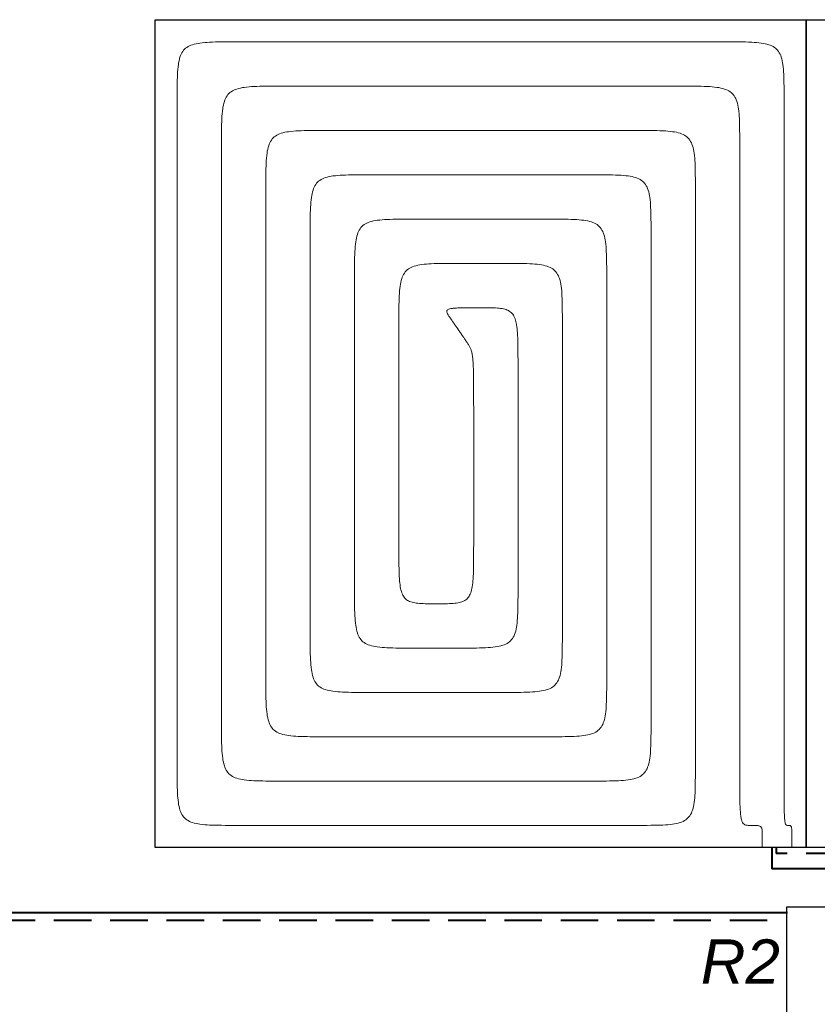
# Model space of a CAD drawing. Header units: millimetres. Extents: x 206445 to 335272, y 14092 to 100072.
# Tile 25 of 38: x 317714 to 320412, y 46783 to 50116. Entities that reach past the tile are written whole.
import ezdxf
from ezdxf.lldxf.tags import DXFTag

# ---------------------------------------------------------------- set-up
doc = ezdxf.new("R2010")
doc.units = ezdxf.units.MM
doc.linetypes.add('DASHED', pattern=[19.05, 12.7, -6.35])
for name, color, linetype, lineweight, true_color in [('2DH_OBJ_z', 7, 'Continuous', 30, 0x000000), ('IS_Powrót', 5, 'DASHED', 35, 0x0000ff), ('IS_Zasilanie', 1, 'SOLID', 35, 0xff0000)]:
    doc.layers.add(name, color=color, linetype=linetype, lineweight=lineweight, true_color=true_color)
doc.layers.add('IS_Ogrzewanie_płaszczyznowe', color=7, linetype='SOLID', true_color=0x008000)
doc.layers.add('IS_Rys.pętli_o.p._Powrót', color=251, linetype='DASH', lineweight=0)
doc.layers.add('IS_Rys.pętli_o.p._Zasilanie', color=76, linetype='SOLID', lineweight=0)
doc.layers.add('IS_Text_Konstrukcji', color=7, linetype='Continuous')
doc.styles.get("Standard").update_dxf_attribs({"font": 'arial.ttf'})
tags = doc.linetypes.add('DASH', pattern=[15, 10, -5]).pattern_tags.tags
tags[6:7] = [DXFTag(74, 4), DXFTag(75, 0), DXFTag(340, '0'), DXFTag(46, 0.0), DXFTag(50, 0.0), DXFTag(44, 0.0), DXFTag(45, 0.0)]
tags[4:5] = [DXFTag(74, 4), DXFTag(75, 0), DXFTag(340, '0'), DXFTag(46, 0.0), DXFTag(50, 0.0), DXFTag(44, 0.0), DXFTag(45, 0.0)]
tags = doc.linetypes.add('SOLID', pattern=[10, 10, 0]).pattern_tags.tags
tags[6:7] = [DXFTag(74, 4), DXFTag(75, 0), DXFTag(340, '0'), DXFTag(46, 0.0), DXFTag(50, 0.0), DXFTag(44, 0.0), DXFTag(45, 0.0)]
tags[4:5] = [DXFTag(74, 4), DXFTag(75, 0), DXFTag(340, '0'), DXFTag(46, 0.0), DXFTag(50, 0.0), DXFTag(44, 0.0), DXFTag(45, 0.0)]

msp = doc.modelspace()

# ---------------------------------------------------------------- linework, layer by layer
at = {"layer": '2DH_OBJ_z'}
msp.add_lwpolyline([(320483.1, 45912.5), (320483.1, 47112.5), (320308.1, 47112.5), (320308.1, 45912.5), (320483.1, 45912.5)], dxfattribs=at)
at = {"layer": 'IS_Ogrzewanie_płaszczyznowe'}
for p, q in [((318171.4, 50116), (320374.4, 50116)), ((318171.4, 47314), (318171.4, 50116)), ((320374.4, 50116), (320374.4, 47314)), ((320374.4, 47314), (320374.4, 50116)), ((320374.4, 50116), (322577.4, 50116)), ((320374.4, 47314), (318171.4, 47314)), ((322577.4, 47314), (320374.4, 47314))]:
    msp.add_line(p, q, dxfattribs=at)
at = {"layer": 'IS_Powrót', "color": 4, "lineweight": 40, "ltscale": 10}
for p in [(320273.2, 47314), (320500.8, 47293.4)]:
    msp.add_line(p, (320273.2, 47293.4), dxfattribs=at)
at = {"layer": 'IS_Powrót', "lineweight": 40, "ltscale": 10}
msp.add_line((317258, 47068.6), (320308.1, 47068.6), dxfattribs=at)
at = {"layer": 'IS_Rys.pętli_o.p._Powrót', "ltscale": 10}
for points, knots in [([(318596.4, 49891), (318579.8, 49891), (318549.6, 49891.1), (318508.6, 49890.3), (318475.5, 49887.9), (318449.2, 49882.8), (318428.6, 49873.7), (318413.7, 49858.8), (318404.6, 49838.2), (318399.5, 49811.9), (318397.1, 49778.8), (318396.3, 49737.8), (318396.4, 49707.6), (318396.4, 49691)], [0, 0, 0, 0, 4.973727, 9.047211, 12.320392, 14.919985, 17.03704, 18.970826, 21.087881, 23.687474, 26.960655, 31.034139, 36.007866, 36.007866, 36.007866, 36.007866]), ([(319949.4, 49891), (319938.9, 49891), (319899.6, 49891), (319817.2, 49891), (319692.2, 49891), (319536.6, 49891), (319362.8, 49891), (319182.9, 49891), (319009.1, 49891), (318853.5, 49891), (318728.5, 49891), (318646.2, 49891), (318606.9, 49891), (318596.4, 49891)], [0, 0, 0, 0, 3.15124, 11.791736, 24.701653, 40.661157, 58.450413, 76.849587, 94.638843, 110.598347, 123.508264, 132.14876, 135.3, 135.3, 135.3, 135.3]), ([(320149.4, 49691), (320149.4, 49707.6), (320149.4, 49737.8), (320148.6, 49778.8), (320146.2, 49811.9), (320141.1, 49838.2), (320132, 49858.8), (320117.1, 49873.7), (320096.5, 49882.8), (320070.3, 49887.9), (320037.2, 49890.3), (319996.1, 49891.1), (319965.9, 49891), (319949.4, 49891)], [0, 0, 0, 0, 4.973727, 9.047211, 12.320392, 14.919985, 17.03704, 18.970826, 21.087881, 23.687474, 26.960655, 31.034139, 36.007866, 36.007866, 36.007866, 36.007866]), ([(318396.4, 49691), (318396.4, 49675.9), (318396.4, 49619.2), (318396.4, 49500.4), (318396.4, 49320), (318396.4, 49095.6), (318396.4, 48844.8), (318396.4, 48585.3), (318396.4, 48334.5), (318396.4, 48110.1), (318396.4, 47929.7), (318396.4, 47810.9), (318396.4, 47754.2), (318396.4, 47739)], [0, 0, 0, 0, 4.546356, 17.012171, 35.637566, 58.66266, 84.327573, 110.872427, 136.53734, 159.562434, 178.187829, 190.653644, 195.2, 195.2, 195.2, 195.2]), ([(320149.4, 47589), (320149.4, 47605.4), (320149.4, 47666.4), (320149.4, 47794.3), (320149.4, 47988.6), (320149.4, 48230.2), (320149.4, 48500.3), (320149.4, 48779.8), (320149.4, 49049.9), (320149.4, 49291.5), (320149.4, 49485.7), (320149.4, 49613.7), (320149.4, 49674.7), (320149.4, 49691)], [0, 0, 0, 0, 4.895718, 18.319459, 38.376108, 63.170548, 90.807663, 119.392337, 147.029452, 171.823892, 191.880541, 205.304282, 210.2, 210.2, 210.2, 210.2]), ([(318896.4, 49591), (318879.8, 49591), (318849.6, 49591.1), (318808.6, 49590.3), (318775.5, 49587.9), (318749.2, 49582.8), (318728.6, 49573.7), (318713.7, 49558.8), (318704.6, 49538.2), (318699.5, 49511.9), (318697.1, 49478.8), (318696.3, 49437.8), (318696.4, 49407.6), (318696.4, 49391)], [0, 0, 0, 0, 4.973727, 9.047211, 12.320392, 14.919985, 17.03704, 18.970826, 21.087881, 23.687474, 26.960655, 31.034139, 36.007866, 36.007866, 36.007866, 36.007866]), ([(319649.4, 49591), (319643.5, 49591), (319621.6, 49591), (319575.8, 49591), (319506.2, 49591), (319419.7, 49591), (319322.9, 49591), (319222.8, 49591), (319126.1, 49591), (319039.5, 49591), (318969.9, 49591), (318924.1, 49591), (318902.2, 49591), (318896.4, 49591)], [0, 0, 0, 0, 1.753794, 6.562585, 13.747483, 22.629602, 32.530053, 42.769947, 52.670398, 61.552517, 68.737415, 73.546206, 75.3, 75.3, 75.3, 75.3]), ([(319849.4, 49391), (319849.4, 49407.6), (319849.4, 49437.8), (319848.6, 49478.8), (319846.2, 49511.9), (319841.1, 49538.2), (319832, 49558.8), (319817.1, 49573.7), (319796.5, 49582.8), (319770.3, 49587.9), (319737.2, 49590.3), (319696.1, 49591.1), (319665.9, 49591), (319649.4, 49591)], [0, 0, 0, 0, 4.973727, 9.047211, 12.320392, 14.919985, 17.03704, 18.970826, 21.087881, 23.687474, 26.960655, 31.034139, 36.007866, 36.007866, 36.007866, 36.007866]), ([(318696.4, 49391), (318696.4, 49380.5), (318696.4, 49341.3), (318696.4, 49259), (318696.4, 49134.1), (318696.4, 48978.6), (318696.4, 48804.9), (318696.4, 48625.1), (318696.4, 48451.5), (318696.4, 48296), (318696.4, 48171.1), (318696.4, 48088.8), (318696.4, 48049.5), (318696.4, 48039)], [0, 0, 0, 0, 3.148911, 11.78302, 24.683396, 40.631104, 58.407213, 76.792787, 94.568896, 110.516604, 123.41698, 132.051089, 135.2, 135.2, 135.2, 135.2]), ([(319849.4, 47739), (319849.4, 47751.9), (319849.4, 47799.9), (319849.4, 47900.4), (319849.4, 48053.1), (319849.4, 48243), (319849.4, 48455.2), (319849.4, 48674.9), (319849.4, 48887.1), (319849.4, 49077), (319849.4, 49229.7), (319849.4, 49330.2), (319849.4, 49378.2), (319849.4, 49391)], [0, 0, 0, 0, 3.847633, 14.397596, 30.160481, 49.646882, 71.367393, 93.832607, 115.553118, 135.039519, 150.802404, 161.352367, 165.2, 165.2, 165.2, 165.2]), ([(319196.4, 49291), (319179.8, 49291), (319149.6, 49291.1), (319108.6, 49290.3), (319075.5, 49287.9), (319049.2, 49282.8), (319028.6, 49273.7), (319013.7, 49258.8), (319004.6, 49238.2), (318999.5, 49211.9), (318997.1, 49178.8), (318996.3, 49137.8), (318996.4, 49107.6), (318996.4, 49091)], [0, 0, 0, 0, 4.973727, 9.047211, 12.320392, 14.919985, 17.03704, 18.970826, 21.087881, 23.687474, 26.960655, 31.034139, 36.007866, 36.007866, 36.007866, 36.007866]), ([(319349.4, 49291), (319348.2, 49291), (319343.7, 49291), (319334.4, 49291), (319320.3, 49291), (319302.7, 49291), (319283, 49291), (319262.7, 49291), (319243, 49291), (319225.4, 49291), (319211.3, 49291), (319202, 49291), (319197.5, 49291), (319196.4, 49291)], [0, 0, 0, 0, 0.356349, 1.333434, 2.793313, 4.598047, 6.609692, 8.690308, 10.701953, 12.506687, 13.966566, 14.943651, 15.3, 15.3, 15.3, 15.3]), ([(319549.4, 49091), (319549.4, 49107.6), (319549.4, 49137.8), (319548.6, 49178.8), (319546.2, 49211.9), (319541.1, 49238.2), (319532, 49258.8), (319517.1, 49273.7), (319496.5, 49282.8), (319470.3, 49287.9), (319437.2, 49290.3), (319396.1, 49291.1), (319365.9, 49291), (319349.4, 49291)], [0, 0, 0, 0, 4.973727, 9.047211, 12.320392, 14.919985, 17.03704, 18.970826, 21.087881, 23.687474, 26.960655, 31.034139, 36.007866, 36.007866, 36.007866, 36.007866]), ([(318996.4, 49091), (318996.4, 49085.2), (318996.4, 49063.4), (318996.4, 49017.6), (318996.4, 48948.1), (318996.4, 48861.7), (318996.4, 48765), (318996.4, 48665), (318996.4, 48568.4), (318996.4, 48482), (318996.4, 48412.5), (318996.4, 48366.7), (318996.4, 48344.9), (318996.4, 48339)], [0, 0, 0, 0, 1.751465, 6.553869, 13.729226, 22.599549, 32.486852, 42.713148, 52.600451, 61.470774, 68.646131, 73.448535, 75.2, 75.2, 75.2, 75.2]), ([(319549.4, 48039), (319549.4, 48047.2), (319549.4, 48077.8), (319549.4, 48141.8), (319549.4, 48239), (319549.4, 48359.9), (319549.4, 48495.1), (319549.4, 48635), (319549.4, 48770.1), (319549.4, 48891.1), (319549.4, 48988.3), (319549.4, 49052.3), (319549.4, 49082.9), (319549.4, 49091)], [0, 0, 0, 0, 2.450188, 9.168445, 19.206311, 31.615327, 45.447032, 59.752968, 73.584673, 85.993689, 96.031555, 102.749812, 105.2, 105.2, 105.2, 105.2]), ([(319223.6, 49028.5), (319223.4, 49028.8), (319222.7, 49029.9), (319221.1, 49032.2), (319218.7, 49035.7), (319215.8, 49040), (319212.4, 49044.8), (319209, 49049.8), (319205.7, 49054.6), (319202.8, 49058.9), (319200.4, 49062.4), (319198.8, 49064.7), (319198.1, 49065.8), (319197.9, 49066)], [0, 0, 0, 0, 0.105949, 0.396454, 0.830503, 1.367083, 1.965182, 2.583787, 3.181886, 3.718467, 4.152516, 4.443021, 4.54897, 4.54897, 4.54897, 4.54897]), ([(319249.4, 48791), (319249.4, 48807.6), (319249.4, 48837.9), (319249.3, 48879.1), (319248.9, 48912.6), (319248.3, 48939.4), (319247.2, 48960.6), (319245.5, 48977.3), (319243.1, 48990.4), (319239.8, 49001.2), (319235.4, 49010.5), (319229.9, 49019.5), (319225.8, 49025.4), (319223.6, 49028.5)], [0, 0, 0, 0, 4.976522, 9.068392, 12.382834, 15.027492, 17.111039, 18.744334, 20.04222, 21.124887, 22.115161, 23.129819, 24.273499, 24.273499, 24.273499, 24.273499]), ([(319249.4, 48339), (319249.4, 48342.6), (319249.4, 48355.7), (319249.4, 48383.2), (319249.4, 48425), (319249.4, 48476.9), (319249.4, 48535), (319249.4, 48595.1), (319249.4, 48653.2), (319249.4, 48705.1), (319249.4, 48746.9), (319249.4, 48774.4), (319249.4, 48787.5), (319249.4, 48791)], [0, 0, 0, 0, 1.052742, 3.939294, 8.252141, 13.583772, 19.526672, 25.673328, 31.616228, 36.947859, 41.260706, 44.147258, 45.2, 45.2, 45.2, 45.2]), ([(318996.4, 48339), (318996.4, 48322.5), (318996.3, 48292.3), (318996.8, 48251.3), (318998.4, 48218.3), (319001.5, 48192.4), (319007, 48172.4), (319015.9, 48157.4), (319029.1, 48147.5), (319046.2, 48142.3), (319067.3, 48139.8), (319093.3, 48139), (319112.4, 48139), (319122.9, 48139)], [0, 0, 0, 0, 4.973713, 9.046383, 12.312085, 14.875762, 16.870222, 18.488176, 20.003785, 21.703485, 23.785549, 26.363315, 29.509219, 29.509219, 29.509219, 29.509219]), ([(319122.9, 48139), (319133.3, 48139), (319152.4, 48139), (319178.4, 48139.8), (319199.5, 48142.3), (319216.6, 48147.5), (319229.8, 48157.4), (319238.8, 48172.4), (319244.2, 48192.4), (319247.4, 48218.3), (319248.9, 48251.3), (319249.4, 48292.3), (319249.4, 48322.5), (319249.4, 48339)], [0, 0, 0, 0, 3.145904, 5.72367, 7.805734, 9.505434, 11.021043, 12.638997, 14.633457, 17.197134, 20.462836, 24.535506, 29.509219, 29.509219, 29.509219, 29.509219]), ([(318696.4, 48039), (318696.4, 48022.5), (318696.3, 47992.3), (318697.1, 47951.2), (318699.5, 47918.1), (318704.6, 47891.9), (318713.7, 47871.3), (318728.6, 47856.4), (318749.2, 47847.3), (318775.5, 47842.2), (318808.6, 47839.8), (318849.6, 47839), (318879.8, 47839), (318896.4, 47839)], [0, 0, 0, 0, 4.973727, 9.047211, 12.320392, 14.919985, 17.03704, 18.970826, 21.087881, 23.687474, 26.960655, 31.034139, 36.007866, 36.007866, 36.007866, 36.007866]), ([(319349.4, 47839), (319365.9, 47839), (319396.1, 47839), (319437.2, 47839.8), (319470.3, 47842.2), (319496.5, 47847.3), (319517.1, 47856.4), (319532, 47871.3), (319541.1, 47891.9), (319546.2, 47918.1), (319548.6, 47951.2), (319549.4, 47992.3), (319549.4, 48022.5), (319549.4, 48039)], [0, 0, 0, 0, 4.973727, 9.047211, 12.320392, 14.919985, 17.03704, 18.970826, 21.087881, 23.687474, 26.960655, 31.034139, 36.007866, 36.007866, 36.007866, 36.007866]), ([(318896.4, 47839), (318899.9, 47839), (318913, 47839), (318940.6, 47839), (318982.5, 47839), (319034.5, 47839), (319092.7, 47839), (319153, 47839), (319211.2, 47839), (319263.3, 47839), (319305.1, 47839), (319332.7, 47839), (319345.8, 47839), (319349.4, 47839)], [0, 0, 0, 0, 1.055071, 3.948009, 8.270398, 13.613824, 19.569872, 25.730128, 31.686176, 37.029602, 41.351991, 44.244929, 45.3, 45.3, 45.3, 45.3]), ([(318396.4, 47739), (318396.4, 47722.5), (318396.3, 47692.3), (318397.1, 47651.2), (318399.5, 47618.1), (318404.6, 47591.9), (318413.7, 47571.3), (318428.6, 47556.4), (318449.2, 47547.3), (318475.5, 47542.2), (318508.6, 47539.8), (318549.6, 47539), (318579.8, 47539), (318596.4, 47539)], [0, 0, 0, 0, 4.973727, 9.047211, 12.320392, 14.919985, 17.03704, 18.970826, 21.087881, 23.687474, 26.960655, 31.034139, 36.007866, 36.007866, 36.007866, 36.007866]), ([(319649.4, 47539), (319665.9, 47539), (319696.1, 47539), (319737.2, 47539.8), (319770.3, 47542.2), (319796.5, 47547.3), (319817.1, 47556.4), (319832, 47571.3), (319841.1, 47591.9), (319846.2, 47618.1), (319848.6, 47651.2), (319849.4, 47692.3), (319849.4, 47722.5), (319849.4, 47739)], [0, 0, 0, 0, 4.973727, 9.047211, 12.320392, 14.919985, 17.03704, 18.970826, 21.087881, 23.687474, 26.960655, 31.034139, 36.007866, 36.007866, 36.007866, 36.007866]), ([(320187.5, 47389), (320184.3, 47389), (320178.5, 47389), (320170.5, 47389.8), (320163.5, 47392.7), (320158.3, 47399.2), (320154.9, 47409.1), (320152.5, 47423.2), (320150.9, 47442.7), (320150, 47468.4), (320149.5, 47501.3), (320149.4, 47542.3), (320149.4, 47572.5), (320149.4, 47589)], [0, 0, 0, 0, 0.94761, 1.730448, 2.414082, 3.151058, 4.137123, 5.529106, 7.445418, 9.98707, 13.248229, 17.320405, 22.29411, 22.29411, 22.29411, 22.29411]), ([(318596.4, 47539), (318604.5, 47539), (318635.1, 47539), (318699.2, 47539), (318796.5, 47539), (318917.6, 47539), (319052.8, 47539), (319192.9, 47539), (319328.2, 47539), (319449.2, 47539), (319546.5, 47539), (319610.6, 47539), (319641.2, 47539), (319649.4, 47539)], [0, 0, 0, 0, 2.452517, 9.17716, 19.224568, 31.645379, 45.490233, 59.809767, 73.654621, 86.075432, 96.12284, 102.847483, 105.3, 105.3, 105.3, 105.3]), ([(320225.6, 47351.5), (320225.6, 47354.7), (320225.6, 47360.3), (320225.4, 47368), (320225, 47374.2), (320224, 47379.1), (320222.2, 47383), (320219.4, 47385.8), (320215.5, 47387.5), (320210.5, 47388.4), (320204.2, 47388.9), (320196.4, 47389), (320190.6, 47389), (320187.5, 47389)], [0, 0, 0, 0, 0.932574, 1.69636, 2.310157, 2.79794, 3.196086, 3.561583, 3.9637, 4.458568, 5.082035, 5.858025, 6.80552, 6.80552, 6.80552, 6.80552]), ([(320225.6, 47314), (320225.6, 47314.3), (320225.6, 47315.4), (320225.6, 47317.7), (320225.6, 47321.2), (320225.6, 47325.5), (320225.6, 47330.3), (320225.6, 47335.3), (320225.6, 47340.1), (320225.6, 47344.4), (320225.6, 47347.9), (320225.6, 47350.2), (320225.6, 47351.3), (320225.6, 47351.5)], [0, 0, 0, 0, 0.08734, 0.326822, 0.684636, 1.126972, 1.620023, 2.129977, 2.623028, 3.065364, 3.423178, 3.66266, 3.75, 3.75, 3.75, 3.75])]:
    msp.add_open_spline(points, degree=3, knots=knots, dxfattribs=at)
at = {"layer": 'IS_Rys.pętli_o.p._Zasilanie', "ltscale": 10}
for points, knots in [([(318446.4, 50041), (318429.8, 50041), (318399.6, 50041.1), (318358.6, 50040.3), (318325.5, 50037.9), (318299.2, 50032.8), (318278.6, 50023.7), (318263.7, 50008.8), (318254.6, 49988.2), (318249.5, 49961.9), (318247.1, 49928.8), (318246.3, 49887.8), (318246.4, 49857.6), (318246.4, 49841)], [0, 0, 0, 0, 4.973727, 9.047211, 12.320392, 14.919985, 17.03704, 18.970826, 21.087881, 23.687474, 26.960655, 31.034139, 36.007866, 36.007866, 36.007866, 36.007866]), ([(320099.4, 50041), (320086.5, 50041), (320038.5, 50041), (319937.9, 50041), (319785.2, 50041), (319595.1, 50041), (319382.8, 50041), (319163, 50041), (318950.6, 50041), (318760.6, 50041), (318607.8, 50041), (318507.2, 50041), (318459.2, 50041), (318446.4, 50041)], [0, 0, 0, 0, 3.849962, 14.406311, 30.178738, 49.676935, 71.410594, 93.889406, 115.623065, 135.121262, 150.893689, 161.450038, 165.3, 165.3, 165.3, 165.3]), ([(320299.4, 49841), (320299.4, 49857.6), (320299.4, 49887.8), (320298.6, 49928.8), (320296.2, 49961.9), (320291.1, 49988.2), (320282, 50008.8), (320267.1, 50023.7), (320246.5, 50032.8), (320220.3, 50037.9), (320187.2, 50040.3), (320146.1, 50041.1), (320115.9, 50041), (320099.4, 50041)], [0, 0, 0, 0, 4.973727, 9.047211, 12.320392, 14.919985, 17.03704, 18.970826, 21.087881, 23.687474, 26.960655, 31.034139, 36.007866, 36.007866, 36.007866, 36.007866]), ([(318246.4, 49841), (318246.4, 49823.6), (318246.4, 49758.1), (318246.4, 49621.1), (318246.4, 49413), (318246.4, 49154.1), (318246.4, 48864.8), (318246.4, 48565.3), (318246.4, 48276), (318246.4, 48017.1), (318246.4, 47809), (318246.4, 47672), (318246.4, 47606.5), (318246.4, 47589)], [0, 0, 0, 0, 5.245079, 19.626747, 41.114651, 67.678437, 97.287754, 127.912246, 157.521563, 184.085349, 205.573253, 219.954921, 225.2, 225.2, 225.2, 225.2]), ([(320299.4, 47589), (320299.4, 47606.5), (320299.4, 47672), (320299.4, 47809), (320299.4, 48017.1), (320299.4, 48276), (320299.4, 48565.3), (320299.4, 48864.8), (320299.4, 49154.1), (320299.4, 49413), (320299.4, 49621.1), (320299.4, 49758.1), (320299.4, 49823.6), (320299.4, 49841)], [0, 0, 0, 0, 5.245079, 19.626747, 41.114651, 67.678437, 97.287754, 127.912246, 157.521563, 184.085349, 205.573253, 219.954921, 225.2, 225.2, 225.2, 225.2]), ([(318746.4, 49741), (318729.8, 49741), (318699.6, 49741.1), (318658.6, 49740.3), (318625.5, 49737.9), (318599.2, 49732.8), (318578.6, 49723.7), (318563.7, 49708.8), (318554.6, 49688.2), (318549.5, 49661.9), (318547.1, 49628.8), (318546.3, 49587.8), (318546.4, 49557.6), (318546.4, 49541)], [0, 0, 0, 0, 4.973727, 9.047211, 12.320392, 14.919985, 17.03704, 18.970826, 21.087881, 23.687474, 26.960655, 31.034139, 36.007866, 36.007866, 36.007866, 36.007866]), ([(319799.4, 49741), (319791.2, 49741), (319760.6, 49741), (319696.5, 49741), (319599.2, 49741), (319478.2, 49741), (319342.9, 49741), (319202.8, 49741), (319067.6, 49741), (318946.5, 49741), (318849.2, 49741), (318785.1, 49741), (318754.5, 49741), (318746.4, 49741)], [0, 0, 0, 0, 2.452517, 9.17716, 19.224568, 31.645379, 45.490233, 59.809767, 73.654621, 86.075432, 96.12284, 102.847483, 105.3, 105.3, 105.3, 105.3]), ([(319999.4, 49541), (319999.4, 49557.6), (319999.4, 49587.8), (319998.6, 49628.8), (319996.2, 49661.9), (319991.1, 49688.2), (319982, 49708.8), (319967.1, 49723.7), (319946.5, 49732.8), (319920.3, 49737.9), (319887.2, 49740.3), (319846.1, 49741.1), (319815.9, 49741), (319799.4, 49741)], [0, 0, 0, 0, 4.973727, 9.047211, 12.320392, 14.919985, 17.03704, 18.970826, 21.087881, 23.687474, 26.960655, 31.034139, 36.007866, 36.007866, 36.007866, 36.007866]), ([(318546.4, 49541), (318546.4, 49528.2), (318546.4, 49480.2), (318546.4, 49379.7), (318546.4, 49227), (318546.4, 49037.1), (318546.4, 48824.9), (318546.4, 48605.2), (318546.4, 48393), (318546.4, 48203.1), (318546.4, 48050.4), (318546.4, 47949.9), (318546.4, 47901.9), (318546.4, 47889)], [0, 0, 0, 0, 3.847633, 14.397596, 30.160481, 49.646882, 71.367393, 93.832607, 115.553118, 135.039519, 150.802404, 161.352367, 165.2, 165.2, 165.2, 165.2]), ([(319999.4, 47589), (319999.4, 47604.2), (319999.4, 47660.9), (319999.4, 47779.7), (319999.4, 47960.1), (319999.4, 48184.5), (319999.4, 48435.3), (319999.4, 48694.8), (319999.4, 48945.6), (319999.4, 49170), (319999.4, 49350.4), (319999.4, 49469.2), (319999.4, 49525.9), (319999.4, 49541)], [0, 0, 0, 0, 4.546356, 17.012171, 35.637566, 58.66266, 84.327573, 110.872427, 136.53734, 159.562434, 178.187829, 190.653644, 195.2, 195.2, 195.2, 195.2]), ([(319046.4, 49441), (319029.8, 49441), (318999.6, 49441.1), (318958.6, 49440.3), (318925.5, 49437.9), (318899.2, 49432.8), (318878.6, 49423.7), (318863.7, 49408.8), (318854.6, 49388.2), (318849.5, 49361.9), (318847.1, 49328.8), (318846.3, 49287.8), (318846.4, 49257.6), (318846.4, 49241)], [0, 0, 0, 0, 4.973727, 9.047211, 12.320392, 14.919985, 17.03704, 18.970826, 21.087881, 23.687474, 26.960655, 31.034139, 36.007866, 36.007866, 36.007866, 36.007866]), ([(319499.4, 49441), (319495.8, 49441), (319482.7, 49441), (319455.1, 49441), (319413.3, 49441), (319361.2, 49441), (319303, 49441), (319242.7, 49441), (319184.5, 49441), (319132.5, 49441), (319090.6, 49441), (319063, 49441), (319049.9, 49441), (319046.4, 49441)], [0, 0, 0, 0, 1.055071, 3.948009, 8.270398, 13.613824, 19.569872, 25.730128, 31.686176, 37.029602, 41.351991, 44.244929, 45.3, 45.3, 45.3, 45.3]), ([(319699.4, 49241), (319699.4, 49257.6), (319699.4, 49287.8), (319698.6, 49328.8), (319696.2, 49361.9), (319691.1, 49388.2), (319682, 49408.8), (319667.1, 49423.7), (319646.5, 49432.8), (319620.3, 49437.9), (319587.2, 49440.3), (319546.1, 49441.1), (319515.9, 49441), (319499.4, 49441)], [0, 0, 0, 0, 4.973727, 9.047211, 12.320392, 14.919985, 17.03704, 18.970826, 21.087881, 23.687474, 26.960655, 31.034139, 36.007866, 36.007866, 36.007866, 36.007866]), ([(318846.4, 49241), (318846.4, 49232.9), (318846.4, 49202.3), (318846.4, 49138.3), (318846.4, 49041.1), (318846.4, 48920.1), (318846.4, 48785), (318846.4, 48645.1), (318846.4, 48509.9), (318846.4, 48389), (318846.4, 48291.8), (318846.4, 48227.8), (318846.4, 48197.2), (318846.4, 48189)], [0, 0, 0, 0, 2.450188, 9.168445, 19.206311, 31.615327, 45.447032, 59.752968, 73.584673, 85.993689, 96.031555, 102.749812, 105.2, 105.2, 105.2, 105.2]), ([(319699.4, 47889), (319699.4, 47899.5), (319699.4, 47938.8), (319699.4, 48021.1), (319699.4, 48146), (319699.4, 48301.5), (319699.4, 48475.1), (319699.4, 48654.9), (319699.4, 48828.6), (319699.4, 48984.1), (319699.4, 49109), (319699.4, 49191.3), (319699.4, 49230.5), (319699.4, 49241)], [0, 0, 0, 0, 3.148911, 11.78302, 24.683396, 40.631104, 58.407213, 76.792787, 94.568896, 110.516604, 123.41698, 132.051089, 135.2, 135.2, 135.2, 135.2]), ([(319272.9, 49141), (319262.4, 49141), (319243.4, 49141), (319217.6, 49140.9), (319197.2, 49140.4), (319181.6, 49139.6), (319170.5, 49138), (319163, 49135.9), (319158.4, 49131.7), (319158.6, 49125.9), (319161.5, 49119.8), (319166.2, 49112.2), (319170, 49106.6), (319172.1, 49103.5)], [0, 0, 0, 0, 3.143934, 5.706088, 7.732434, 9.270587, 10.373077, 11.108068, 11.597581, 12.074367, 12.73089, 13.621121, 14.747029, 14.747029, 14.747029, 14.747029]), ([(319399.4, 48941), (319399.4, 48957.6), (319399.4, 48987.8), (319398.9, 49028.8), (319397.4, 49061.8), (319394.2, 49087.7), (319388.8, 49107.7), (319379.8, 49122.7), (319366.6, 49132.5), (319349.5, 49137.8), (319328.4, 49140.3), (319302.4, 49141.1), (319283.3, 49141), (319272.9, 49141)], [0, 0, 0, 0, 4.973713, 9.046383, 12.312085, 14.875762, 16.870222, 18.488176, 20.003785, 21.703485, 23.785549, 26.363315, 29.509219, 29.509219, 29.509219, 29.509219]), ([(319172.1, 49103.5), (319172.3, 49103.3), (319173.1, 49102.2), (319174.6, 49099.9), (319177, 49096.4), (319180, 49092.1), (319183.3, 49087.3), (319186.7, 49082.3), (319190, 49077.5), (319193, 49073.2), (319195.3, 49069.7), (319196.9, 49067.4), (319197.7, 49066.3), (319197.9, 49066)], [0, 0, 0, 0, 0.105949, 0.396454, 0.830503, 1.367083, 1.965182, 2.583787, 3.181886, 3.718467, 4.152516, 4.443021, 4.54897, 4.54897, 4.54897, 4.54897]), ([(319399.4, 48189), (319399.4, 48194.9), (319399.4, 48216.7), (319399.4, 48262.5), (319399.4, 48332), (319399.4, 48418.4), (319399.4, 48515), (319399.4, 48615), (319399.4, 48711.7), (319399.4, 48798.1), (319399.4, 48867.6), (319399.4, 48913.4), (319399.4, 48935.2), (319399.4, 48941)], [0, 0, 0, 0, 1.751465, 6.553869, 13.729226, 22.599549, 32.486852, 42.713148, 52.600451, 61.470774, 68.646131, 73.448535, 75.2, 75.2, 75.2, 75.2]), ([(318846.4, 48189), (318846.4, 48172.5), (318846.3, 48142.3), (318847.1, 48101.2), (318849.5, 48068.1), (318854.6, 48041.9), (318863.7, 48021.3), (318878.6, 48006.4), (318899.2, 47997.3), (318925.5, 47992.2), (318958.6, 47989.8), (318999.6, 47989), (319029.8, 47989), (319046.4, 47989)], [0, 0, 0, 0, 4.973727, 9.047211, 12.320392, 14.919985, 17.03704, 18.970826, 21.087881, 23.687474, 26.960655, 31.034139, 36.007866, 36.007866, 36.007866, 36.007866]), ([(319199.4, 47989), (319215.9, 47989), (319246.1, 47989), (319287.2, 47989.8), (319320.3, 47992.2), (319346.5, 47997.3), (319367.1, 48006.4), (319382, 48021.3), (319391.1, 48041.9), (319396.2, 48068.1), (319398.6, 48101.2), (319399.4, 48142.3), (319399.4, 48172.5), (319399.4, 48189)], [0, 0, 0, 0, 4.973727, 9.047211, 12.320392, 14.919985, 17.03704, 18.970826, 21.087881, 23.687474, 26.960655, 31.034139, 36.007866, 36.007866, 36.007866, 36.007866]), ([(319046.4, 47989), (319047.5, 47989), (319052, 47989), (319061.3, 47989), (319075.4, 47989), (319093, 47989), (319112.7, 47989), (319133, 47989), (319152.7, 47989), (319170.3, 47989), (319184.4, 47989), (319193.7, 47989), (319198.2, 47989), (319199.4, 47989)], [0, 0, 0, 0, 0.356349, 1.333434, 2.793313, 4.598047, 6.609692, 8.690308, 10.701953, 12.506687, 13.966566, 14.943651, 15.3, 15.3, 15.3, 15.3]), ([(318546.4, 47889), (318546.4, 47872.5), (318546.3, 47842.3), (318547.1, 47801.2), (318549.5, 47768.1), (318554.6, 47741.9), (318563.7, 47721.3), (318578.6, 47706.4), (318599.2, 47697.3), (318625.5, 47692.2), (318658.6, 47689.8), (318699.6, 47689), (318729.8, 47689), (318746.4, 47689)], [0, 0, 0, 0, 4.973727, 9.047211, 12.320392, 14.919985, 17.03704, 18.970826, 21.087881, 23.687474, 26.960655, 31.034139, 36.007866, 36.007866, 36.007866, 36.007866]), ([(319499.4, 47689), (319515.9, 47689), (319546.1, 47689), (319587.2, 47689.8), (319620.3, 47692.2), (319646.5, 47697.3), (319667.1, 47706.4), (319682, 47721.3), (319691.1, 47741.9), (319696.2, 47768.1), (319698.6, 47801.2), (319699.4, 47842.3), (319699.4, 47872.5), (319699.4, 47889)], [0, 0, 0, 0, 4.973727, 9.047211, 12.320392, 14.919985, 17.03704, 18.970826, 21.087881, 23.687474, 26.960655, 31.034139, 36.007866, 36.007866, 36.007866, 36.007866]), ([(318746.4, 47689), (318752.2, 47689), (318774.1, 47689), (318819.9, 47689), (318889.5, 47689), (318976.1, 47689), (319072.8, 47689), (319172.9, 47689), (319269.7, 47689), (319356.2, 47689), (319425.8, 47689), (319471.6, 47689), (319493.5, 47689), (319499.4, 47689)], [0, 0, 0, 0, 1.753794, 6.562585, 13.747483, 22.629602, 32.530053, 42.769947, 52.670398, 61.552517, 68.737415, 73.546206, 75.3, 75.3, 75.3, 75.3]), ([(318246.4, 47589), (318246.4, 47572.5), (318246.3, 47542.3), (318247.1, 47501.2), (318249.5, 47468.1), (318254.6, 47441.9), (318263.7, 47421.3), (318278.6, 47406.4), (318299.2, 47397.3), (318325.5, 47392.2), (318358.6, 47389.8), (318399.6, 47389), (318429.8, 47389), (318446.4, 47389)], [0, 0, 0, 0, 4.973727, 9.047211, 12.320392, 14.919985, 17.03704, 18.970826, 21.087881, 23.687474, 26.960655, 31.034139, 36.007866, 36.007866, 36.007866, 36.007866]), ([(319799.4, 47389), (319815.9, 47389), (319846.1, 47389), (319887.2, 47389.8), (319920.3, 47392.2), (319946.5, 47397.3), (319967.1, 47406.4), (319982, 47421.3), (319991.1, 47441.9), (319996.2, 47468.1), (319998.6, 47501.2), (319999.4, 47542.3), (319999.4, 47572.5), (319999.4, 47589)], [0, 0, 0, 0, 4.973727, 9.047211, 12.320392, 14.919985, 17.03704, 18.970826, 21.087881, 23.687474, 26.960655, 31.034139, 36.007866, 36.007866, 36.007866, 36.007866]), ([(320312.5, 47389), (320311.4, 47389), (320309.3, 47389), (320306.1, 47390.1), (320303.8, 47393.7), (320302.4, 47399.8), (320301.2, 47409.3), (320300.4, 47423.3), (320299.9, 47442.7), (320299.6, 47468.4), (320299.4, 47501.3), (320299.4, 47542.3), (320299.4, 47572.5), (320299.4, 47589)], [0, 0, 0, 0, 0.326124, 0.612839, 0.969385, 1.549706, 2.474794, 3.845117, 5.7544, 8.294106, 11.554865, 15.626997, 20.600702, 20.600702, 20.600702, 20.600702]), ([(318446.4, 47389), (318456.9, 47389), (318496.2, 47389), (318578.5, 47389), (318703.5, 47389), (318859.1, 47389), (319032.9, 47389), (319212.8, 47389), (319386.6, 47389), (319542.2, 47389), (319667.2, 47389), (319749.6, 47389), (319788.9, 47389), (319799.4, 47389)], [0, 0, 0, 0, 3.15124, 11.791736, 24.701653, 40.661157, 58.450413, 76.849587, 94.638843, 110.598347, 123.508264, 132.14876, 135.3, 135.3, 135.3, 135.3]), ([(320325.6, 47351.5), (320325.6, 47354.7), (320325.6, 47360.3), (320325.5, 47368), (320325.4, 47374.2), (320325, 47379), (320324.5, 47382.7), (320323.6, 47385.4), (320322.3, 47387.3), (320320.5, 47388.4), (320318.2, 47388.9), (320315.5, 47389), (320313.5, 47389), (320312.5, 47389)], [0, 0, 0, 0, 0.93257, 1.696125, 2.307793, 2.785329, 3.148145, 3.419725, 3.632236, 3.828537, 4.048719, 4.316172, 4.641961, 4.641961, 4.641961, 4.641961]), ([(320325.6, 47314), (320325.6, 47314.3), (320325.6, 47315.4), (320325.6, 47317.7), (320325.6, 47321.2), (320325.6, 47325.5), (320325.6, 47330.3), (320325.6, 47335.3), (320325.6, 47340.1), (320325.6, 47344.4), (320325.6, 47347.9), (320325.6, 47350.2), (320325.6, 47351.3), (320325.6, 47351.5)], [0, 0, 0, 0, 0.08734, 0.326822, 0.684636, 1.126972, 1.620023, 2.129977, 2.623028, 3.065364, 3.423178, 3.66266, 3.75, 3.75, 3.75, 3.75])]:
    msp.add_open_spline(points, degree=3, knots=knots, dxfattribs=at)
at = {"layer": 'IS_Zasilanie', "color": 30, "lineweight": 40, "ltscale": 10}
for p in [(320258.2, 47314), (320485.8, 47242.1)]:
    msp.add_line(p, (320258.2, 47242.1), dxfattribs=at)
at = {"layer": 'IS_Zasilanie', "lineweight": 40}
msp.add_line((317285.1, 47093.8), (320310.9, 47093.8), dxfattribs=at)

# ---------------------------------------------------------------- texts
at = {"layer": 'IS_Text_Konstrukcji', "color": 4, "linetype": 'SOLID', "insert": (320285.5, 46853.1), "char_height": 150, "attachment_point": 9}
msp.add_mtext('{\\fArial|b0|i1|c1|p0;R2}', dxfattribs=at)

doc.saveas('drawing.dxf')
